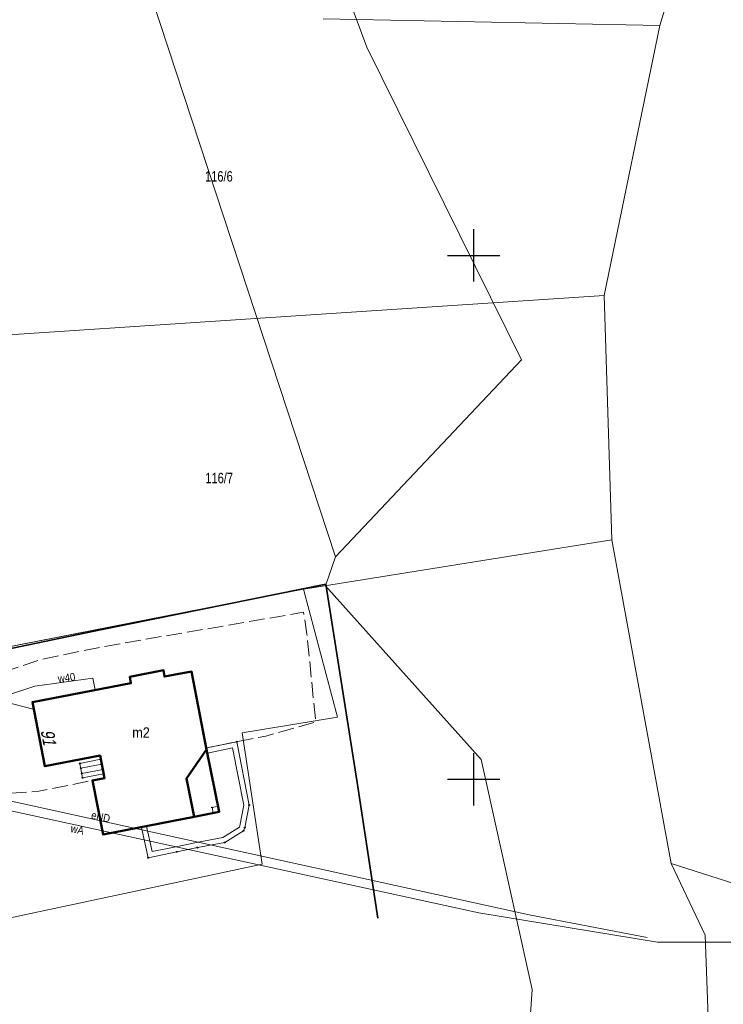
# Model space of a CAD drawing. Header units: metres. Extents: x 7423100 to 7431699, y 5527887 to 5533362.
# Tile 11 of 114: x 7427757 to 7427824, y 5529629 to 5529722. Entities that reach past the tile are written whole.
import ezdxf
from ezdxf.enums import TextEntityAlignment as Align

# ---------------------------------------------------------------- set-up
doc = ezdxf.new("R2010")
doc.units = ezdxf.units.M
doc.header["$MEASUREMENT"] = 0
doc.linetypes.add('1.5_0.5', pattern=[2, 1.5, -0.5])
doc.linetypes.add('219-500', pattern=[0])
doc.layers.get('0').update_dxf_attribs({"color": 2, "linetype": 'CONTINUOUS', "lineweight": 5})
for name, color, linetype in [('203-punkt graniczny', 7, 'CONTINUOUS'), ('211-numer działki ewidencyjnej', 7, 'CONTINUOUS'), ('217-kontur klasyfikacyjny', 7, 'CONTINUOUS'), ('218-kontur użytku gruntowego', 7, 'CONTINUOUS'), ('219-działka ewidencyjna', 7, 'CONTINUOUS'), ('238-Punkt adresowy budynku', 7, 'CONTINUOUS'), ('310-podpora', 7, 'CONTINUOUS'), ('312-budynek ewidencyjny', 7, 'CONTINUOUS'), ('312-oznaczenie budynku ewidencyjnego-Atr117', 7, 'CONTINUOUS'), ('352-schody', 7, 'CONTINUOUS'), ('354-Taras weranda', 7, 'CONTINUOUS'), ('obszar utwardzony', 7, 'CONTINUOUS'), ('ogrodzenie trwałe', 7, 'CONTINUOUS'), ('przewód elektroenergetyczny podziemny', 7, 'CONTINUOUS'), ('przewód elektroenergetyczny podziemny-Atr1', 7, 'CONTINUOUS'), ('przewód wodociągowy', 7, 'CONTINUOUS'), ('przewód wodociągowy-Atr1', 7, 'CONTINUOUS'), ('Punkt budynku', 7, 'CONTINUOUS'), ('Wstawianie ramki sekcyjnej z opisem', 7, 'CONTINUOUS')]:
    doc.layers.add(name, color=color, linetype=linetype)
doc.styles.get("Standard").update_dxf_attribs({"font": 'Working1250.shx', "width": 0.75})
doc.linetypes.add('902-500', pattern='A,3.75,0,[1,ksztalty.shx,S=0.5,R=0,X=0,Y=0],3.75', length=7.5)

# ---------------------------------------------------------------- blocks, each defined once
blk = doc.blocks.new('PUNKTBUD')
at = {"color": 0}
blk.add_circle((0, 0), 0.045, dxfattribs=at)
blk = doc.blocks.new('203')
at = {"linetype": 'Continuous', "lineweight": 0}
h = blk.add_hatch(color=0, dxfattribs=at)
edge = h.paths.add_edge_path()
edge.add_arc((0, 0), 0.045, 0, 360)
blk = doc.blocks.new('RAMKA500K')
at = {"color": 0}
for p, q in [((200, 197.5), (200, 202.5)), ((197.5, 200), (202.5, 200)), ((200, 147.5), (200, 152.5)), ((197.5, 150), (202.5, 150))]:
    blk.add_line(p, q, dxfattribs=at)

msp = doc.modelspace()

# ---------------------------------------------------------------- linework, layer by layer
at = {"layer": '217-kontur klasyfikacyjny', "color": 92, "linetype": 'Continuous', "lineweight": 18, "flags": 128}
for points in [[(7427789.81, 5529719.87), (7427774.82, 5529760.12)], [(7427774.82, 5529760.12), (7427789.81, 5529719.87)], [(7427786.81, 5529671.24), (7427760.14, 5529752.36)], [(7427760.14, 5529752.36), (7427786.81, 5529671.24)], [(7427804.57, 5529690.04), (7427789.81, 5529719.87)], [(7427789.81, 5529719.87), (7427804.57, 5529690.04)], [(7427786.81, 5529671.24), (7427804.57, 5529690.04)], [(7427804.57, 5529690.04), (7427786.81, 5529671.24)], [(7427785.85, 5529668.47), (7427786.81, 5529671.24)], [(7427786.81, 5529671.24), (7427785.85, 5529668.47)], [(7427744.23, 5529660.42), (7427783.75, 5529668.13)], [(7427783.75, 5529668.13), (7427786.99, 5529655.92)], [(7427800.72, 5529651.88), (7427785.85, 5529668.47)], [(7427785.85, 5529668.47), (7427800.72, 5529651.88)], [(7427786.99, 5529655.92), (7427777.89, 5529654.43)], [(7427777.89, 5529654.43), (7427779.79, 5529641.9)], [(7427805.57, 5529629.95), (7427800.72, 5529651.88)], [(7427800.72, 5529651.88), (7427805.57, 5529629.95)], [(7427779.79, 5529641.9), (7427744.82, 5529634.47)], [(7427802.59, 5529586.37), (7427805.57, 5529629.95)], [(7427805.57, 5529629.95), (7427802.59, 5529586.37)]]:
    msp.add_lwpolyline(points, dxfattribs=at)
at = {"layer": '218-kontur użytku gruntowego', "color": 3, "linetype": 'Continuous', "lineweight": 18, "flags": 128}
for points in [[(7427789.81, 5529719.87), (7427774.82, 5529760.12)], [(7427774.82, 5529760.12), (7427789.81, 5529719.87)], [(7427804.57, 5529690.04), (7427789.81, 5529719.87)], [(7427789.81, 5529719.87), (7427804.57, 5529690.04)], [(7427786.81, 5529671.24), (7427804.57, 5529690.04)], [(7427804.57, 5529690.04), (7427786.81, 5529671.24)], [(7427785.85, 5529668.47), (7427786.81, 5529671.24)], [(7427786.81, 5529671.24), (7427785.85, 5529668.47)], [(7427783.75, 5529668.13), (7427744.23, 5529660.42)], [(7427744.23, 5529660.42), (7427783.75, 5529668.13)], [(7427786.99, 5529655.92), (7427783.75, 5529668.13)], [(7427783.75, 5529668.13), (7427786.99, 5529655.92)], [(7427800.72, 5529651.88), (7427785.85, 5529668.47)], [(7427785.85, 5529668.47), (7427800.72, 5529651.88)], [(7427777.89, 5529654.43), (7427786.99, 5529655.92)], [(7427786.99, 5529655.92), (7427777.89, 5529654.43)], [(7427779.79, 5529641.9), (7427777.89, 5529654.43)], [(7427777.89, 5529654.43), (7427779.79, 5529641.9)], [(7427805.57, 5529629.95), (7427800.72, 5529651.88)], [(7427800.72, 5529651.88), (7427805.57, 5529629.95)], [(7427744.82, 5529634.47), (7427779.79, 5529641.9)], [(7427779.79, 5529641.9), (7427744.82, 5529634.47)], [(7427802.59, 5529586.37), (7427805.57, 5529629.95)], [(7427805.57, 5529629.95), (7427802.59, 5529586.37)]]:
    msp.add_lwpolyline(points, dxfattribs=at)
at = {"layer": '219-działka ewidencyjna', "color": 7, "linetype": '219-500', "lineweight": 18, "flags": 128}
for points in [[(7427817.76, 5529721.94), (7427823.14, 5529739.62)], [(7427785.62, 5529722.56), (7427817.76, 5529721.94)], [(7427812.47, 5529696.17), (7427817.76, 5529721.94)], [(7427783.03, 5529694.24), (7427812.47, 5529696.17)], [(7427813.19, 5529672.85), (7427812.47, 5529696.17)], [(7427746.49, 5529691.82), (7427783.03, 5529694.24)], [(7427783, 5529668.01), (7427813.19, 5529672.85)], [(7427813.19, 5529672.85), (7427818.84, 5529641.96)], [(7427744.23, 5529660.42), (7427783, 5529668.01)], [(7427818.84, 5529641.96), (7427849.85, 5529632.08)], [(7427818.84, 5529641.96), (7427822.1, 5529635.12)], [(7427824.05, 5529581.98), (7427822.1, 5529635.12)]]:
    msp.add_lwpolyline(points, dxfattribs=at)
at = {"layer": '310-podpora', "color": 7, "linetype": 'Continuous', "lineweight": 18, "flags": 128}
msp.add_lwpolyline([(7427775.59, 5529647.43), (7427775.03, 5529647.31), (7427775.13, 5529646.79), (7427775.7, 5529646.9)], close=True, dxfattribs=at)
at = {"layer": '312-budynek ewidencyjny', "color": 7, "linetype": 'Continuous', "lineweight": 50, "flags": 128}
for points in [[(7427767.18, 5529659.78), (7427770.38, 5529660.4)], [(7427770.38, 5529660.4), (7427770.49, 5529659.8)], [(7427767.28, 5529659.19), (7427767.18, 5529659.78)], [(7427770.49, 5529659.8), (7427773.05, 5529660.29)], [(7427773.05, 5529660.29), (7427774.49, 5529652.85)], [(7427757.87, 5529657.35), (7427767.28, 5529659.19)], [(7427759.06, 5529651.24), (7427757.87, 5529657.35)], [(7427764.33, 5529652.27), (7427759.06, 5529651.24)], [(7427764.75, 5529650.11), (7427764.33, 5529652.27)], [(7427772.59, 5529650.08), (7427774.49, 5529652.85)], [(7427774.49, 5529652.85), (7427772.59, 5529650.08)], [(7427774.49, 5529652.85), (7427775.7, 5529646.9)], [(7427763.62, 5529649.89), (7427764.75, 5529650.11)], [(7427773.3, 5529646.43), (7427772.59, 5529650.08)], [(7427772.59, 5529650.08), (7427773.3, 5529646.43)], [(7427764.62, 5529644.73), (7427763.62, 5529649.89)], [(7427773.3, 5529646.43), (7427764.62, 5529644.73)], [(7427775.7, 5529646.9), (7427773.3, 5529646.43)]]:
    msp.add_lwpolyline(points, dxfattribs=at)
at = {"layer": '352-schody', "color": 7, "linetype": 'Continuous', "lineweight": 18}
for p, q in [((7427764.4, 5529651.91), (7427762.39, 5529651.52)), ((7427762.39, 5529651.52), (7427762.66, 5529650.14)), ((7427762.48, 5529651.05), (7427764.49, 5529651.44)), ((7427764.67, 5529650.53), (7427764.4, 5529651.91)), ((7427762.58, 5529650.56), (7427764.59, 5529650.95)), ((7427762.66, 5529650.14), (7427764.67, 5529650.53))]:
    msp.add_line(p, q, dxfattribs=at)
at = {"layer": '354-Taras weranda', "color": 0, "lineweight": 18}
for p, q in [((7427774.5, 5529653), (7427777.37, 5529653.58)), ((7427774.5, 5529653), (7427774.55, 5529652.755)), ((7427774.599, 5529652.51), (7427776.976, 5529652.99)), ((7427776.976, 5529652.99), (7427778.051, 5529647.538)), ((7427777.37, 5529653.58), (7427778.56, 5529647.54)), ((7427774.599, 5529652.51), (7427774.55, 5529652.755)), ((7427778.051, 5529647.538), (7427777.681, 5529645.551)), ((7427778.56, 5529647.54), (7427778.16, 5529645.39)), ((7427768.27, 5529645.41), (7427768.514, 5529645.466)), ((7427768.93, 5529642.51), (7427768.27, 5529645.41)), ((7427768.758, 5529645.521), (7427768.514, 5529645.466)), ((7427769.309, 5529643.1), (7427768.758, 5529645.521)), ((7427777.625, 5529645.439), (7427776.044, 5529644.444)), ((7427777.681, 5529645.551), (7427777.625, 5529645.439)), ((7427778.16, 5529645.39), (7427778.01, 5529645.09)), ((7427776.044, 5529644.444), (7427773.524, 5529643.971)), ((7427778.01, 5529645.09), (7427776.23, 5529643.97)), ((7427771.549, 5529643.57), (7427769.309, 5529643.1)), ((7427773.524, 5529643.971), (7427771.549, 5529643.57)), ((7427773.62, 5529643.48), (7427771.65, 5529643.08)), ((7427776.23, 5529643.97), (7427773.62, 5529643.48)), ((7427771.65, 5529643.08), (7427768.93, 5529642.51))]:
    msp.add_line(p, q, dxfattribs=at)
at = {"layer": 'obszar utwardzony', "color": 7, "linetype": '1.5_0.5', "lineweight": 18, "flags": 128}
msp.add_lwpolyline([(7427747.39, 5529655.76), (7427747.35, 5529650.81), (7427747.41, 5529649.73), (7427747.27, 5529648.31), (7427754.33, 5529648.56), (7427758.49, 5529648.87), (7427763.62, 5529649.89), (7427764.75, 5529650.11), (7427764.33, 5529652.27), (7427759.06, 5529651.24), (7427757.87, 5529657.35), (7427767.28, 5529659.19), (7427767.18, 5529659.78), (7427770.38, 5529660.4), (7427770.49, 5529659.8), (7427773.05, 5529660.29), (7427774.5, 5529653), (7427777.37, 5529653.58), (7427780.17, 5529654.13), (7427784.92, 5529655.46), (7427784.08, 5529663.85), (7427783.75, 5529665.94), (7427764.76, 5529662.69), (7427758.64, 5529661.43), (7427755.1, 5529660.22), (7427753.57, 5529658.86), (7427751.66, 5529656.42)], close=True, dxfattribs=at)
at = {"layer": 'ogrodzenie trwałe', "color": 7, "linetype": '902-500', "lineweight": 35, "flags": 128}
msp.add_lwpolyline([(7427745.05, 5529660.22), (7427747.23, 5529660.7), (7427764.53, 5529664.3), (7427785.88, 5529668.62), (7427788.87, 5529649.69), (7427790.86, 5529636.76)], dxfattribs=at)
at = {"layer": 'przewód elektroenergetyczny podziemny', "color": 1, "linetype": 'Continuous', "lineweight": 18, "flags": 128}
for points in [[(7427745.84, 5529659.8), (7427757.95, 5529656.7)], [(7427709.46, 5529658.1), (7427745.09, 5529650.27), (7427805.31, 5529637.08), (7427816.58, 5529634.91)]]:
    msp.add_lwpolyline(points, dxfattribs=at)
at = {"layer": 'przewód wodociągowy', "color": 5, "linetype": 'Continuous', "lineweight": 18, "flags": 128}
for points in [[(7427746.76, 5529655.68), (7427752.36, 5529657.02), (7427758.09, 5529658.89), (7427763.65, 5529659.66), (7427763.87, 5529658.54)], [(7427825.5, 5529634.47), (7427817.55, 5529634.46), (7427800.48, 5529637.26), (7427743.51, 5529649.65), (7427709.39, 5529657.69)]]:
    msp.add_lwpolyline(points, dxfattribs=at)

# ---------------------------------------------------------------- block references
at = {"layer": '203-punkt graniczny', "color": 7, "linetype": 'Continuous', "lineweight": 18}
for p in [(7427817.76, 5529721.94), (7427812.47, 5529696.17), (7427783.03, 5529694.24), (7427813.19, 5529672.85), (7427783, 5529668.01), (7427818.84, 5529641.96), (7427822.1, 5529635.12)]:
    msp.add_blockref('203', p, dxfattribs=at)
at = {"layer": 'Punkt budynku', "color": 5, "linetype": 'Continuous', "lineweight": 18}
for p in [(7427770.38, 5529660.4), (7427767.18, 5529659.78), (7427770.49, 5529659.8), (7427773.05, 5529660.29), (7427767.28, 5529659.19), (7427757.87, 5529657.35), (7427774.49, 5529652.85), (7427774.5, 5529653), (7427777.37, 5529653.58), (7427764.33, 5529652.27), (7427764.4, 5529651.91), (7427759.06, 5529651.24), (7427762.39, 5529651.52), (7427762.48, 5529651.05), (7427764.49, 5529651.44), (7427764.59, 5529650.95), (7427762.58, 5529650.56), (7427762.66, 5529650.14), (7427764.67, 5529650.53), (7427764.75, 5529650.11), (7427772.59, 5529650.08), (7427763.62, 5529649.89), (7427775.03, 5529647.31), (7427775.59, 5529647.43), (7427778.56, 5529647.54), (7427773.3, 5529646.43), (7427775.13, 5529646.79), (7427775.7, 5529646.9), (7427768.27, 5529645.41), (7427778.16, 5529645.39), (7427764.62, 5529644.73), (7427778.01, 5529645.09), (7427773.62, 5529643.48), (7427776.23, 5529643.97), (7427768.93, 5529642.51), (7427771.65, 5529643.08)]:
    msp.add_blockref('PUNKTBUD', p, dxfattribs=at)
at = {"layer": 'Wstawianie ramki sekcyjnej z opisem', "color": 7, "linetype": 'Continuous', "lineweight": 13}
msp.add_blockref('RAMKA500K', (7427600, 5529500), dxfattribs=at)

# ---------------------------------------------------------------- texts
at = {"layer": '211-numer działki ewidencyjnej', "color": 7, "linetype": 'Continuous', "lineweight": 18, "width": 0.79}
for s, p in [('116/6', (7427774.35, 5529707.04)), ('116/7', (7427774.38, 5529678.25))]:
    msp.add_text(s, height=1, dxfattribs=at).set_placement(p)
at = {"layer": '238-Punkt adresowy budynku', "color": 7, "linetype": 'Continuous', "lineweight": 25, "oblique": 15, "width": 0.79}
msp.add_text('91', height=1.25, rotation=-78.977, dxfattribs=at).set_placement((7427758.79, 5529653.92), align=Align.CENTER)
at = {"layer": '312-oznaczenie budynku ewidencyjnego-Atr117', "color": 7, "width": 0.9}
msp.add_text('m2', height=1, dxfattribs=at).set_placement((7427768.24, 5529654.46), align=Align.MIDDLE_CENTER)
at = {"layer": 'przewód elektroenergetyczny podziemny-Atr1', "color": 1, "width": 0.9}
msp.add_text('eND', height=0.75, rotation=-12.422, dxfattribs=at).set_placement((7427763.43, 5529646.25))
at = {"layer": 'przewód wodociągowy-Atr1', "color": 5, "width": 0.9}
msp.add_text('w40', height=0.75, rotation=7.884, dxfattribs=at).set_placement((7427760.36, 5529659.21))
msp.add_text('wA', height=0.75, rotation=-12.332, dxfattribs=at).set_placement((7427761.63, 5529645.71), align=Align.TOP_LEFT)

doc.saveas('drawing.dxf')
